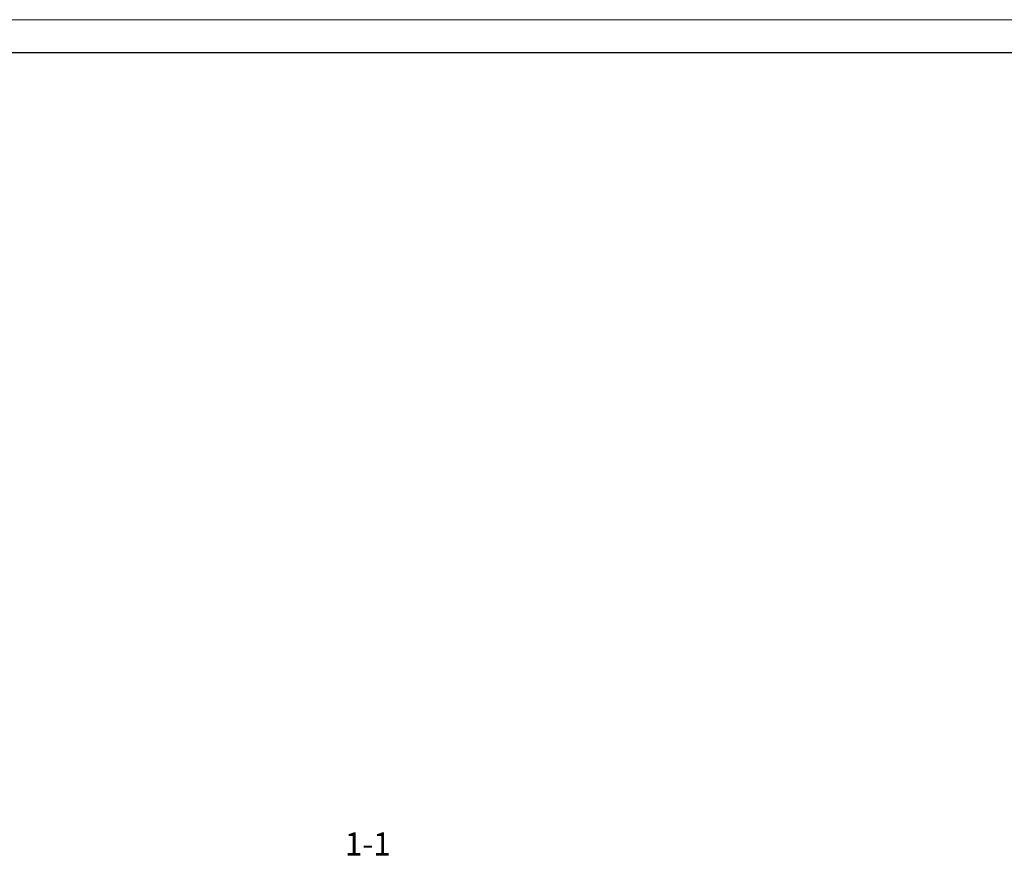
# Model space of a CAD drawing. Header units: millimetres. Extents: x 369815 to 1481759, y -423071 to -27917.
# Tile 25 of 256: x 512411 to 527311, y -379964 to -367266. Entities that reach past the tile are written whole.
import ezdxf

# ---------------------------------------------------------------- set-up
doc = ezdxf.new("R2010")
doc.units = ezdxf.units.MM
doc.layers.add('РАЗМЕРЫ', color=1, linetype='Continuous', lineweight=9)
doc.layers.add('ТОНКИЕ', color=7, linetype='Continuous', lineweight=9)
doc.layers.add('ТОЛСТЫЕ_ОСНОВНЫЕ', color=6, linetype='Continuous')
doc.styles.add('GOST-2.304_Type-B', font='GOST_Common.ttf')

# ---------------------------------------------------------------- blocks, each defined once
blk = doc.blocks.new('*U78')
at = {"layer": 'ТОЛСТЫЕ_ОСНОВНЫЕ', "color": 6}
blk.add_lwpolyline([(20, 5), (415, 5), (415, 292), (20, 292)], close=True, dxfattribs=at)
at = {"layer": 'ТОНКИЕ'}
blk.add_lwpolyline([(0, 0), (420, 0), (420, 297), (0, 297)], close=True, dxfattribs=at)

msp = doc.modelspace()

# ---------------------------------------------------------------- block references
at = {"xscale": 100, "yscale": 100, "zscale": 100}
msp.add_blockref('*U78', (497793.5, -396966.1, 3100), dxfattribs=at)

# ---------------------------------------------------------------- texts
at = {"layer": 'РАЗМЕРЫ', "insert": (517679.2, -379732.2, 3100), "char_height": 350, "attachment_point": 5, "style": 'GOST-2.304_Type-B'}
msp.add_mtext_dynamic_manual_height_columns('1-1', width=3941.213, gutter_width=625, heights=[0], dxfattribs=at)

doc.saveas('drawing.dxf')
